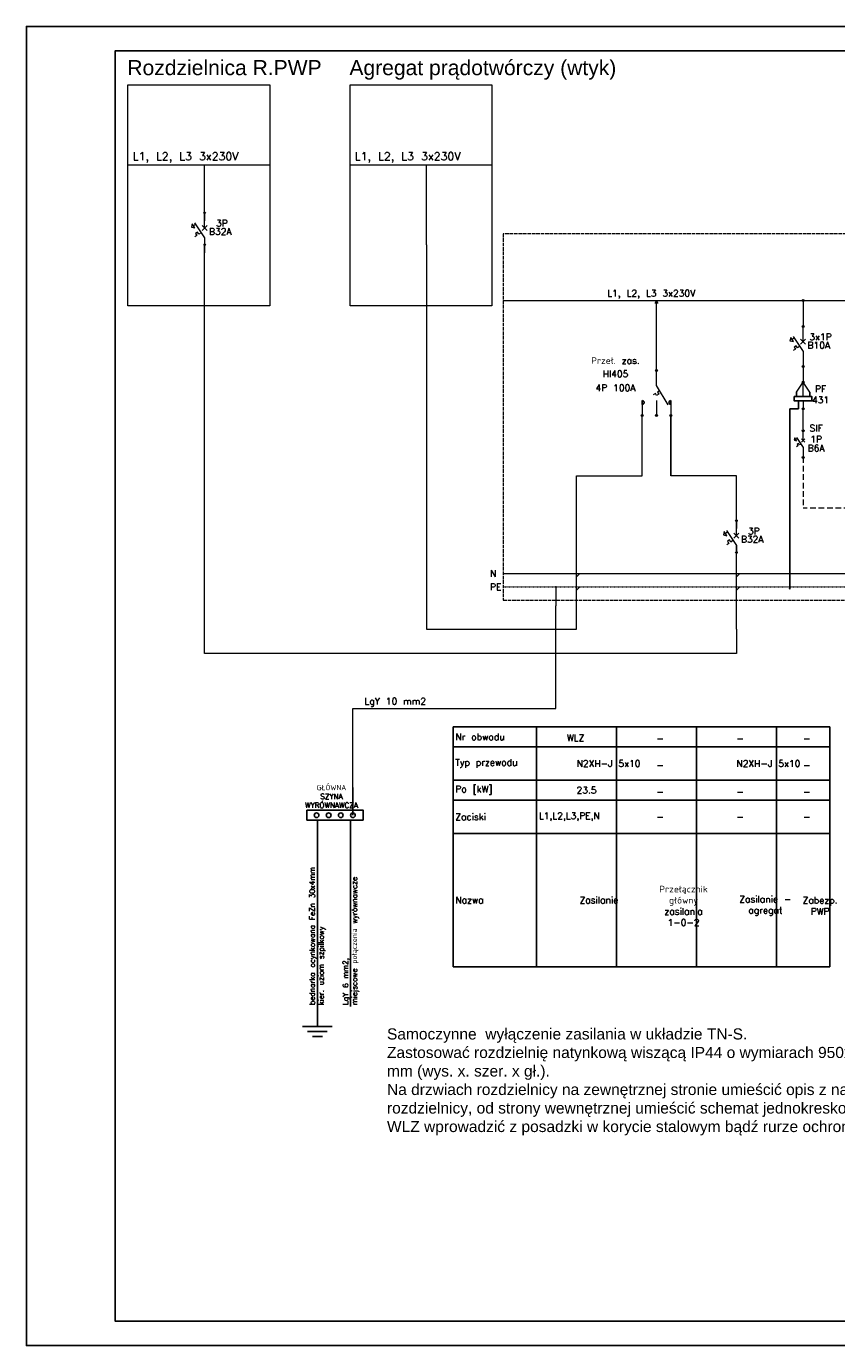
# Model space of a CAD drawing. Header units: millimetres. Extents: x -14609 to 44937, y 52278 to 67558.
# Tile 16 of 48: x 34137 to 35961, y 52278 to 55248. Entities that reach past the tile are written whole.
import ezdxf

# ---------------------------------------------------------------- set-up
doc = ezdxf.new("R2010")
doc.units = ezdxf.units.MM
for name, pattern in [('_DASH', [10, 8, -2]), ('ArcadiaLine2077533452649863992', [0]), ('CACHE', [9.525, 6.35, -3.175]), ('DASHED2', [0.09525, 0.0635, -0.03175])]:
    doc.linetypes.add(name, pattern=pattern)
doc.layers.add('Elek. schemat', color=7, linetype='Continuous', lineweight=25)
doc.layers.add('IE_Schemat', color=7, linetype='Continuous', lineweight=25)
doc.styles.add('ArCADiaStyle', font='txt.shx')
doc.styles.add('MB_Elektryka', font='arial.ttf')

# ---------------------------------------------------------------- blocks, each defined once
blk = doc.blocks.new('Ground')
for p, q in [((0, 0), (0, -10)), ((-7.5, -10), (7.5, -10)), ((-5, -12.5), (5, -12.5)), ((-2.5, -15), (2.5, -15))]:
    blk.add_line(p, q)
blk = doc.blocks.new('*U69')
for points in [[(0, 0), (-6200, 0), (-6200, 2970), (0, 2970)], [(-55, 55), (-6000, 55), (-6000, 2915), (-55, 2915)]]:
    blk.add_lwpolyline(points, close=True)

msp = doc.modelspace()

# ---------------------------------------------------------------- hatches: boundary and pattern name
at = {"layer": 'IE_Schemat', "linetype": 'Continuous'}
for points in [[(34539.9, 54828.5), (34539.9, 54828.9), (34539.3, 54829.9), (34538.1, 54830.3), (34537, 54829.9), (34536.4, 54828.9), (34536.3, 54828.5), (34536.4, 54828.1), (34537, 54827.1), (34538.1, 54826.7), (34539.3, 54827.1), (34539.9, 54828.1)], [(34539.9, 54828.5), (34539.9, 54828.9), (34539.3, 54829.9), (34538.1, 54830.3), (34537, 54829.9), (34536.4, 54828.9), (34536.3, 54828.5), (34536.4, 54828.1), (34537, 54827.1), (34538.1, 54826.7), (34539.3, 54827.1), (34539.9, 54828.1)], [(34539.9, 54756.7), (34539.9, 54757.1), (34539.3, 54758.1), (34538.1, 54758.5), (34537, 54758.1), (34536.4, 54757.1), (34536.3, 54756.7), (34536.4, 54756.3), (34537, 54755.3), (34538.1, 54754.9), (34539.3, 54755.3), (34539.9, 54756.3)], [(34539.9, 54756.7), (34539.9, 54757.1), (34539.3, 54758.1), (34538.1, 54758.5), (34537, 54758.1), (34536.4, 54757.1), (34536.3, 54756.7), (34536.4, 54756.3), (34537, 54755.3), (34538.1, 54754.9), (34539.3, 54755.3), (34539.9, 54756.3)], [(35552.6, 54625.3), (35555.6, 54631.3), (35558.6, 54625.3)], [(35887.9, 54631.3), (35887.8, 54631.9), (35887, 54633.1), (35885.6, 54633.6), (35884.2, 54633.1), (35883.5, 54631.9), (35883.4, 54631.3), (35883.5, 54630.8), (35884.2, 54629.6), (35885.6, 54629.1), (35887, 54629.6), (35887.8, 54630.8)], [(35887.9, 54572.5), (35887.8, 54573), (35887, 54574.3), (35885.6, 54574.8), (35884.2, 54574.3), (35883.5, 54573), (35883.4, 54572.5), (35883.5, 54572), (35884.2, 54570.7), (35885.6, 54570.3), (35887, 54570.7), (35887.8, 54572)], [(35557.9, 54473.8), (35557.8, 54473.3), (35557, 54472.1), (35555.6, 54471.6), (35554.2, 54472.1), (35553.5, 54473.3), (35553.4, 54473.8), (35553.5, 54474.4), (35554.2, 54475.6), (35555.6, 54476.1), (35557, 54475.6), (35557.8, 54474.4)], [(35887.9, 54482.5), (35887.8, 54483), (35887, 54484.3), (35885.6, 54484.8), (35884.2, 54484.3), (35883.5, 54483), (35883.4, 54482.5), (35883.5, 54482), (35884.2, 54480.7), (35885.6, 54480.3), (35887, 54480.7), (35887.8, 54482)], [(35887.9, 54447.5), (35887.8, 54448), (35887, 54449.3), (35885.6, 54449.8), (35884.2, 54449.3), (35883.5, 54448), (35883.4, 54447.5), (35883.5, 54447), (35884.2, 54445.7), (35885.6, 54445.3), (35887, 54445.7), (35887.8, 54447)], [(35887.9, 54387.5), (35887.8, 54388), (35887, 54389.3), (35885.6, 54389.8), (35884.2, 54389.3), (35883.5, 54388), (35883.4, 54387.5), (35883.5, 54387), (35884.2, 54385.7), (35885.6, 54385.3), (35887, 54385.7), (35887.8, 54387)], [(35525.6, 54372.3), (35525.6, 54371.7), (35524.8, 54370.5), (35523.4, 54370), (35522, 54370.5), (35521.2, 54371.7), (35521.1, 54372.3), (35521.2, 54372.8), (35522, 54374), (35523.4, 54374.5), (35524.8, 54374), (35525.6, 54372.8)], [(35557.9, 54372.6), (35557.8, 54372), (35557, 54370.8), (35555.6, 54370.3), (35554.2, 54370.8), (35553.5, 54372), (35553.4, 54372.6), (35553.5, 54373.1), (35554.2, 54374.3), (35555.6, 54374.8), (35557, 54374.3), (35557.8, 54373.1)], [(35585.6, 54372.3), (35585.7, 54371.7), (35586.5, 54370.5), (35587.9, 54370), (35589.3, 54370.5), (35590.1, 54371.7), (35590.1, 54372.3), (35590.1, 54372.8), (35589.3, 54374), (35587.9, 54374.5), (35586.5, 54374), (35585.7, 54372.8)], [(35887.9, 54338.1), (35887.8, 54338.6), (35887, 54339.9), (35885.6, 54340.4), (35884.2, 54339.9), (35883.5, 54338.6), (35883.4, 54338.1), (35883.5, 54337.6), (35884.2, 54336.3), (35885.6, 54335.9), (35887, 54336.3), (35887.8, 54337.6)], [(35887.9, 54278.1), (35887.8, 54278.6), (35887, 54279.9), (35885.6, 54280.4), (35884.2, 54279.9), (35883.5, 54278.6), (35883.4, 54278.1), (35883.5, 54277.6), (35884.2, 54276.3), (35885.6, 54275.9), (35887, 54276.3), (35887.8, 54277.6)], [(35737.4, 54135.6), (35737.4, 54136), (35736.8, 54137), (35735.6, 54137.4), (35734.5, 54137), (35733.9, 54136), (35733.8, 54135.6), (35733.9, 54135.2), (35734.5, 54134.2), (35735.6, 54133.8), (35736.8, 54134.2), (35737.4, 54135.2)], [(35737.4, 54135.6), (35737.4, 54136), (35736.8, 54137), (35735.6, 54137.4), (35734.5, 54137), (35733.9, 54136), (35733.8, 54135.6), (35733.9, 54135.2), (35734.5, 54134.2), (35735.6, 54133.8), (35736.8, 54134.2), (35737.4, 54135.2)], [(35737.4, 54063.8), (35737.4, 54064.2), (35736.8, 54065.2), (35735.6, 54065.6), (35734.5, 54065.2), (35733.9, 54064.2), (35733.8, 54063.8), (35733.9, 54063.4), (35734.5, 54062.4), (35735.6, 54062), (35736.8, 54062.4), (35737.4, 54063.4)], [(35737.4, 54063.8), (35737.4, 54064.2), (35736.8, 54065.2), (35735.6, 54065.6), (35734.5, 54065.2), (35733.9, 54064.2), (35733.8, 54063.8), (35733.9, 54063.4), (35734.5, 54062.4), (35735.6, 54062), (35736.8, 54062.4), (35737.4, 54063.4)], [(35331.1, 53986.3), (35331, 53986.9), (35330.3, 53988.1), (35328.9, 53988.6), (35327.5, 53988.1), (35326.7, 53986.9), (35326.6, 53986.3), (35326.7, 53985.8), (35327.5, 53984.6), (35328.9, 53984.1), (35330.3, 53984.6), (35331, 53985.8)], [(35857.9, 53982.7), (35857.8, 53983.2), (35857, 53984.4), (35855.6, 53984.9), (35854.2, 53984.4), (35853.5, 53983.2), (35853.4, 53982.7), (35853.5, 53982.1), (35854.2, 53980.9), (35855.6, 53980.4), (35857, 53980.9), (35857.8, 53982.1)]]:
    msp.add_hatch(color=256, dxfattribs=at).paths.add_polyline_path(points)

# ---------------------------------------------------------------- linework, layer by layer
at = {"layer": 'Elek. schemat'}
for points in [[(35523.4, 54406), (35523.4, 54397.2, 1)], [(35587.9, 54406), (35587.9, 54397.2, -1)]]:
    msp.add_lwpolyline(points, format="xyb", close=True, dxfattribs=at)
at = {"layer": 'IE_Schemat', "linetype": 'ArcadiaLine2077533452649863992', "lineweight": 18}
for p, q in [((34365.6, 54936.5), (34684.9, 54936.5)), ((34865.6, 54936.5), (35184.9, 54936.5)), ((34538.1, 54794.7), (34538.1, 54828.5)), ((34510.2, 54804), (34508.6, 54796.2)), ((34516.4, 54794.6), (34510.2, 54804)), ((34518, 54802.4), (34513.3, 54799.3)), ((34515.6, 54806), (34538.1, 54772.2)), ((34532.5, 54800.4), (34543.8, 54789.1)), ((34543.8, 54800.4), (34532.5, 54789.1)), ((34508.6, 54796.2), (34516.4, 54794.6)), ((34520.8, 54777.4), (34516.1, 54774.3)), ((34522.5, 54785.1), (34517.8, 54782.1)), ((34517.8, 54782.1), (34520.8, 54777.4)), ((34525.5, 54780.4), (34522.5, 54785.1)), ((34522.5, 54785.1), (34522.5, 54785.1)), ((34530.3, 54783.5), (34525.5, 54780.4)), ((34538.1, 54772.2), (34538.1, 54738.5)), ((35210.6, 54631.3), (39683, 54631.3)), ((35552.6, 54625.3), (35555.6, 54631.3)), ((35558.6, 54625.3), (35552.6, 54625.3)), ((35555.6, 54631.3), (35558.6, 54625.3)), ((35555.6, 54473.8), (35555.6, 54631.3)), ((35885.6, 54631.3), (35885.6, 54572.5)), ((35885.6, 54538.8), (35885.6, 54572.5)), ((35857.7, 54548), (35856.1, 54540.3)), ((35856.1, 54540.3), (35863.9, 54538.6)), ((35863.9, 54538.6), (35857.7, 54548)), ((35865.5, 54546.4), (35860.8, 54543.3)), ((35863.1, 54550), (35885.6, 54516.3)), ((35880, 54544.4), (35891.3, 54533.1)), ((35891.3, 54544.4), (35880, 54533.1)), ((35868.3, 54521.4), (35863.6, 54518.3)), ((35870, 54529.2), (35865.3, 54526.1)), ((35865.3, 54526.1), (35868.3, 54521.4)), ((35873, 54524.4), (35870, 54529.2)), ((35870, 54529.2), (35870, 54529.2)), ((35877.8, 54527.5), (35873, 54524.4)), ((35885.6, 54516.3), (35885.6, 54482.5)), ((35555.6, 54440.1), (35555.6, 54473.8)), ((35885.6, 54482.5), (35885.6, 54447.5)), ((35870.6, 54425), (35885.6, 54447.5)), ((35885.6, 54415), (35885.6, 54447.5)), ((35900.6, 54425), (35885.6, 54447.5)), ((35553, 54422.2), (35548.2, 54419.2)), ((35555.9, 54417.5), (35553, 54422.2)), ((35582.2, 54396.4), (35555.6, 54440.1)), ((35560.7, 54420.4), (35555.9, 54417.5)), ((35562.5, 54428.2), (35557.7, 54425.2)), ((35557.7, 54425.2), (35560.7, 54420.4)), ((35560.7, 54420.4), (35560.7, 54420.4)), ((35523.4, 54406), (35523.4, 54372.3)), ((35555.6, 54406.3), (35555.6, 54372.6)), ((35587.9, 54406), (35587.9, 54372.3)), ((35885.6, 54405), (35885.6, 54387.5)), ((35867, 54321.8), (35865.9, 54316.6)), ((35871.1, 54315.5), (35867, 54321.8)), ((35870.6, 54323.1), (35885.6, 54300.6)), ((35885.6, 54315.6), (35885.6, 54338.1)), ((35865.9, 54316.6), (35871.1, 54315.5)), ((35872.2, 54320.7), (35869.1, 54318.6)), ((35874.1, 54304), (35871, 54302)), ((35875.2, 54309.2), (35872.1, 54307.2)), ((35872.1, 54307.2), (35874.1, 54304)), ((35877.2, 54306.1), (35875.2, 54309.2)), ((35875.2, 54309.2), (35875.2, 54309.2)), ((35880.4, 54308.1), (35877.2, 54306.1)), ((35881.9, 54319.4), (35889.4, 54311.9)), ((35889.4, 54319.4), (35881.9, 54311.9)), ((35885.6, 54300.6), (35885.6, 54278.1)), ((35735.6, 54101.9), (35735.6, 54135.6)), ((35707.7, 54111.1), (35706.1, 54103.4)), ((35706.1, 54103.4), (35713.9, 54101.7)), ((35713.9, 54101.7), (35707.7, 54111.1)), ((35715.5, 54109.5), (35710.8, 54106.4)), ((35713.1, 54113.1), (35735.6, 54079.4)), ((35718.3, 54084.5), (35713.6, 54081.4)), ((35720, 54092.3), (35715.3, 54089.2)), ((35715.3, 54089.2), (35718.3, 54084.5)), ((35723, 54087.5), (35720, 54092.3)), ((35720, 54092.3), (35720, 54092.3)), ((35727.8, 54090.6), (35723, 54087.5)), ((35730, 54107.5), (35741.3, 54096.2)), ((35741.3, 54107.5), (35730, 54096.2)), ((35735.6, 54079.4), (35735.6, 54063.8)), ((35383.1, 54016.3), (35375.6, 54008.8)), ((35743.1, 54016.3), (35735.6, 54008.8)), ((35383.1, 53986.3), (35375.6, 53978.8)), ((35743.1, 53986.3), (35735.6, 53978.8))]:
    msp.add_line(p, q, dxfattribs=at)
at = {"layer": 'IE_Schemat', "lineweight": 20}
for p, q in [((34538.1, 54828.5), (34538.1, 54936.5)), ((35038.1, 54756.7), (35038.1, 54936.5)), ((35328.9, 53986.3), (35328.9, 53943.6))]:
    msp.add_line(p, q, dxfattribs=at)
at = {"layer": 'IE_Schemat'}
for p, q in [((34538.1, 54810.9), (34538.1, 54828.5)), ((35735.6, 54118.1), (35735.6, 54135.6))]:
    msp.add_line(p, q, dxfattribs=at)
at = {"layer": 'IE_Schemat', "ltscale": 0.6}
for p, q in [((35870.6, 54425), (35870.6, 54415)), ((35900.6, 54425), (35900.6, 54415)), ((35855.6, 54387.5), (35875.6, 54387.5)), ((35855.6, 54387.5), (35855.6, 53982.5)), ((35875.6, 54387.5), (35875.6, 54405))]:
    msp.add_line(p, q, dxfattribs=at)
at = {"layer": 'IE_Schemat', "lineweight": 5, "extrusion": (0, 0, -1)}
msp.add_line((35885.6, 54338.1), (35885.6, 54387.5), dxfattribs=at)
at = {"layer": 'IE_Schemat', "linetype": 'CACHE', "lineweight": 5, "ltscale": 2, "extrusion": (0, 0, -1)}
for p in [(35885.6, 54278.1), (36085.6, 54163.6)]:
    msp.add_line(p, (35885.6, 54163.6), dxfattribs=at)
at = {"layer": 'IE_Schemat', "color": 156, "linetype": 'ArcadiaLine2077533452649863992', "lineweight": 18, "true_color": 0x154889}
msp.add_line((35210.6, 54016.3), (39683, 54016.3), dxfattribs=at)
at = {"layer": 'IE_Schemat', "color": 53, "linetype": 'DASHED2', "lineweight": 18, "true_color": 0xf3e03b}
msp.add_line((35210.6, 53986.3), (39683, 53986.3), dxfattribs=at)
at = {"layer": 'IE_Schemat', "color": 7, "linetype": 'ArcadiaLine2077533452649863992', "lineweight": 18}
for p, q in [((35465.6, 53626.3), (35645.6, 53626.3)), ((35465.6, 53626.3), (35645.6, 53626.3)), ((35645.6, 53626.3), (35825.6, 53626.3)), ((35645.6, 53626.3), (35825.6, 53626.3)), ((35825.6, 53626.3), (35945.6, 53626.3)), ((35825.6, 53626.3), (35945.6, 53626.3)), ((35285.6, 53551.3), (35285.6, 53228.8)), ((35825.6, 53131.3), (35945.6, 53131.3))]:
    msp.add_line(p, q, dxfattribs=at)
at = {"layer": 'IE_Schemat', "lineweight": -3}
for p, q in [((34872.1, 53535), (34872.1, 53521.8)), ((34872.1, 53535), (34872.1, 53472.3)), ((34792, 53461.5), (34792, 53418.5)), ((34867, 53461.5), (34867, 53418.5)), ((34792, 53418.5), (34792, 53041.7)), ((34867, 53418.5), (34867, 53041.7))]:
    msp.add_line(p, q, dxfattribs=at)
at = {"layer": 'IE_Schemat', "lineweight": 20}
for points in [[(34365.6, 55116.5), (34684.9, 55116.5), (34684.9, 54619.2), (34365.6, 54619.2)], [(34865.6, 55116.5), (35184.9, 55116.5), (35184.9, 54619.2), (34865.6, 54619.2)]]:
    msp.add_lwpolyline(points, close=True, dxfattribs=at)
at = {"layer": 'IE_Schemat', "color": 251, "linetype": '_DASH', "lineweight": 18}
msp.add_lwpolyline([(39683, 54781.3), (35210.6, 54781.3), (35210.6, 53956.3), (39683, 53956.3)], close=True, dxfattribs=at)
at = {"layer": 'IE_Schemat', "lineweight": 20}
for points in [[(35735.6, 53891.3), (35735.6, 53891.3), (35735.6, 53836.3), (34538.1, 53836.3), (34538.1, 54756.7), (34538.1, 54756.7), (34538.1, 54756.7)], [(35038.1, 54756.7), (35038.1, 54756.7), (35038.1, 54756.7), (35038.1, 53891.3), (35375.6, 53891.3), (35375.6, 54236.3), (35523.4, 54236.3), (35523.4, 54372.3)], [(35587.9, 54372.3), (35587.9, 54236.3)], [(35735.6, 54101.9), (35735.6, 54236.3), (35587.9, 54236.3), (35587.9, 54372.3)], [(35735.6, 53891.3), (35735.6, 54079.4)], [(34872.1, 53517.3), (34872.1, 53712.6), (35328.9, 53712.6), (35328.9, 53943.6)]]:
    msp.add_lwpolyline(points, dxfattribs=at)
at = {"layer": 'IE_Schemat', "ltscale": 0.6}
msp.add_lwpolyline([(35865.6, 54415), (35905.6, 54415), (35905.6, 54405), (35865.6, 54405)], close=True, dxfattribs=at)
at = {"layer": 'IE_Schemat'}
for points in [[(35098.1, 53626.3), (35285.6, 53626.3), (35285.6, 53671.3), (35098.1, 53671.3)], [(35285.6, 53626.3), (35465.6, 53626.3), (35465.6, 53671.3), (35285.6, 53671.3)], [(35465.6, 53626.3), (35645.6, 53626.3), (35645.6, 53671.3), (35465.6, 53671.3)], [(35645.6, 53626.3), (35825.6, 53626.3), (35825.6, 53671.3), (35645.6, 53671.3)], [(35825.6, 53626.3), (35945.6, 53626.3), (35945.6, 53671.3), (35825.6, 53671.3)], [(35098.1, 53551.3), (35285.6, 53551.3), (35285.6, 53626.3), (35098.1, 53626.3)], [(35285.6, 53551.3), (35465.6, 53551.3), (35465.6, 53626.3), (35285.6, 53626.3)], [(35465.6, 53551.3), (35645.6, 53551.3), (35645.6, 53626.3), (35465.6, 53626.3)], [(35645.6, 53551.3), (35825.6, 53551.3), (35825.6, 53626.3), (35645.6, 53626.3)], [(35825.6, 53551.3), (35945.6, 53551.3), (35945.6, 53626.3), (35825.6, 53626.3)], [(35098.1, 53506.3), (35285.6, 53506.3), (35285.6, 53551.3), (35098.1, 53551.3)], [(35285.6, 53506.3), (35465.6, 53506.3), (35465.6, 53551.3), (35285.6, 53551.3)], [(35465.6, 53506.3), (35645.6, 53506.3), (35645.6, 53551.3), (35465.6, 53551.3)], [(35645.6, 53506.3), (35825.6, 53506.3), (35825.6, 53551.3), (35645.6, 53551.3)], [(35825.6, 53506.3), (35945.6, 53506.3), (35945.6, 53551.3), (35825.6, 53551.3)], [(35098.1, 53431.3), (35285.6, 53431.3), (35285.6, 53506.3), (35098.1, 53506.3)], [(35285.6, 53431.3), (35465.6, 53431.3), (35465.6, 53506.3), (35285.6, 53506.3)], [(35465.6, 53431.3), (35645.6, 53431.3), (35645.6, 53506.3), (35465.6, 53506.3)], [(35645.6, 53431.3), (35825.6, 53431.3), (35825.6, 53506.3), (35645.6, 53506.3)], [(35825.6, 53431.3), (35945.6, 53431.3), (35945.6, 53506.3), (35825.6, 53506.3)], [(35098.1, 53131.3), (35285.6, 53131.3), (35285.6, 53431.3), (35098.1, 53431.3)], [(35465.6, 53431.3), (35285.6, 53431.3), (35285.6, 53131.3), (35465.6, 53131.3)], [(35645.6, 53431.3), (35465.6, 53431.3), (35465.6, 53131.3), (35645.6, 53131.3)], [(35825.6, 53431.3), (35645.6, 53431.3), (35645.6, 53131.3), (35825.6, 53131.3)], [(35945.6, 53431.3), (35825.6, 53431.3), (35825.6, 53131.3), (35945.6, 53131.3)]]:
    msp.add_lwpolyline(points, close=True, dxfattribs=at)
at = {"layer": 'IE_Schemat', "color": 7, "linetype": 'ByBlock', "lineweight": -3}
msp.add_lwpolyline([(34768.7, 53483.9), (34895.1, 53483.9), (34895.1, 53461.5), (34768.7, 53461.5)], close=True, dxfattribs=at)
at = {"layer": 'IE_Schemat', "linetype": 'ArcadiaLine2077533452649863992', "lineweight": 18}
for centre, radius in [((34538.1, 54828.5), 1.8), ((34538.1, 54828.5), 1.8), ((34538.1, 54756.7), 1.8), ((34538.1, 54756.7), 1.8), ((35885.6, 54631.3), 2.25), ((35885.6, 54572.5), 2.25), ((35555.6, 54473.8), 2.25), ((35885.6, 54482.5), 2.25), ((35885.6, 54447.5), 2.25), ((35885.6, 54387.5), 2.25), ((35523.4, 54372.3), 2.25), ((35555.6, 54372.6), 2.25), ((35587.9, 54372.3), 2.25), ((35885.6, 54338.1), 2.25), ((35885.6, 54278.1), 2.25), ((35735.6, 54135.6), 1.8), ((35735.6, 54135.6), 1.8), ((35735.6, 54063.8), 1.8), ((35735.6, 54063.8), 1.8)]:
    msp.add_circle(centre, radius, dxfattribs=at)
at = {"layer": 'IE_Schemat', "color": 7, "linetype": 'ByBlock', "lineweight": -3, "ltscale": 0.15}
for centre in [(34790.2, 53472.3), (34817.5, 53472.3), (34844.8, 53472.3), (34872.1, 53472.3)]:
    msp.add_circle(centre, 5.32, dxfattribs=at)

# ---------------------------------------------------------------- block references
msp.add_blockref('*U69', (40336.9, 52278.3))
at = {"layer": 'IE_Schemat', "xscale": 4.5, "yscale": 4.5, "zscale": 4.5}
msp.add_blockref('Ground', (34792, 53041.7), dxfattribs=at)

# ---------------------------------------------------------------- texts
at = {"layer": 'IE_Schemat', "style": 'MB_Elektryka'}
for s, p in [('Rozdzielnica R.PWP', (34364.2, 55138.5)), ('Agregat prądotwórczy (wtyk)', (34864.2, 55138.5))]:
    msp.add_text(s, height=33.95, dxfattribs=at).set_placement(p)
at = {"layer": 'IE_Schemat', "linetype": 'Continuous', "lineweight": 25, "style": 'ArCADiaStyle'}
for s, insert, char_height, attachment_point in [('L1, L2, L3 3x230V ', (34376.4, 54941.3), 18, 7), ('L1, L2, L3 3x230V ', (34876.4, 54941.3), 18, 7), ('3P ', (34577.2, 54805.1), 15, 5), ('B32A ', (34573.5, 54786.5), 15, 5), ('L1, L2, L3 3x230V ', (35444.6, 54635.4), 15, 7), ('B10A ', (35921, 54530.5), 15, 5), ('3x1P ', (35924.7, 54549.1), 15, 5), ('Przeł. zas.', (35463.2, 54496), 15, 5), ('HI405', (35463.2, 54466), 15, 5), ('4P 100A ', (35463.2, 54434.8), 15, 5), ('PF\\P431', (35925, 54419.8), 15, 5), ('SIF\\P1P ', (35915, 54331.4), 15, 5), ('B6A ', (35915, 54299.1), 15, 5), ('3P ', (35774.7, 54112.2), 15, 5), ('B32A ', (35771, 54093.6), 15, 5), ('N', (35180.6, 54016.3), 15, 4), ('PE', (35180.6, 53986.3), 15, 4)]:
    msp.add_mtext(s, dxfattribs=dict(at, insert=insert, char_height=char_height, attachment_point=attachment_point))
at = {"layer": 'IE_Schemat', "color": 7, "linetype": 'Continuous', "lineweight": 25, "char_height": 15, "attachment_point": 4, "style": 'ArCADiaStyle'}
for s, insert in [('LgY 10 mm2', (34898.1, 53726.5)), ('Nr obwodu', (35102.7, 53648.8)), ('WLZ', (35353.8, 53647)), ('\\pxqc;-', (35555.6, 53645.2)), ('\\pxqc;-', (35735.6, 53645.2)), ('\\pxqc;-', (35885.6, 53645.2)), ('Typ przewodu', (35102.7, 53588.8)), ('\\pxqc;{\\Ftxt.shx|c1;N2XH-J 5x10}', (35375.6, 53588.8)), ('\\pxqc;-', (35555.6, 53585.2)), ('\\pxqc;{\\Ftxt.shx|c1;N2XH-J 5x10}', (35735.6, 53588.8)), ('\\pxqc;-', (35885.6, 53585.2)), ('Po [kW]', (35102.7, 53528.8)), ('\\pxqc;{\\Ftxt.shx|c1;23.5}', (35375.6, 53528.8)), ('\\pxqc;-', (35555.6, 53525.2)), ('\\pxqc;-', (35735.6, 53525.2)), ('\\pxqc;-', (35885.6, 53525.2)), ('Zaciski', (35102.7, 53468.8)), ('L1,L2,L3,PE,N', (35290.9, 53468.8)), ('\\pxqc;-', (35555.6, 53468.8)), ('\\pxqc;-', (35735.6, 53468.8)), ('\\pxqc;-', (35885.6, 53468.8)), ('\\pxqc;Przełącznik \\Pgłówny \\Pzasilania\\P1-0-2', (35555.2, 53268.5)), ('Nazwa', (35102.7, 53281.3)), ('\\pxqc;{\\Ftxt.shx|c1;Zasilanie }', (35375.6, 53281.3)), ('\\pxqc;Zasilanie - \\Pagregat', (35735.2, 53268.5)), ('\\pxqc;Zabezp.\\PPWP', (35884.7, 53268.5))]:
    msp.add_mtext(s, dxfattribs=dict(at, insert=insert))
at = {"layer": 'IE_Schemat', "color": 7, "linetype": 'Continuous', "lineweight": 25, "insert": (34821.2, 53514.7), "char_height": 12, "width": 5.329, "attachment_point": 4, "style": 'ArCADiaStyle'}
msp.add_mtext('\\pxqc;GŁÓWNA SZYNA WYRÓWNAWCZA', dxfattribs=at)
at = {"layer": 'IE_Schemat', "color": 7, "linetype": 'Continuous', "lineweight": 25, "char_height": 12, "attachment_point": 4, "rotation": 90, "style": 'ArCADiaStyle'}
for s, insert in [('{\\Ftxt.shx|c1;LgY 6 mm2,\\Pmiejscowe połączenia wyrównawcze}', (34867.3, 53045.3)), ('bednarka ocynkowana FeZn 30x4mm \\Pkier. uziom szpilkowy', (34792.3, 53045.3))]:
    msp.add_mtext(s, dxfattribs=dict(at, insert=insert))
at = {"layer": 'IE_Schemat', "insert": (34948.8, 52992.5), "char_height": 25, "width": 1196.456, "attachment_point": 1, "style": 'MB_Elektryka'}
msp.add_mtext('Samoczynne  wyłączenie zasilania w układzie TN-S.\\PZastosować rozdzielnię natynkową wiszącą IP44 o wymiarach 950x550x205 mm (wys. x. szer. x gł.)\\A1;.\\P\\pxt0.006154;\\fArial|b0|i0|c0|p34;Na drzwiach rozdzielnicy na zewnętrznej stronie umieścić opis z nazwą rozdzielnicy, od strony wewnętrznej umieścić schemat jednokreskowy.\\PWLZ wprowadzić z posadzki w korycie stalowym bądź rurze ochronnej PVC.', dxfattribs=at)

doc.saveas('drawing.dxf')
